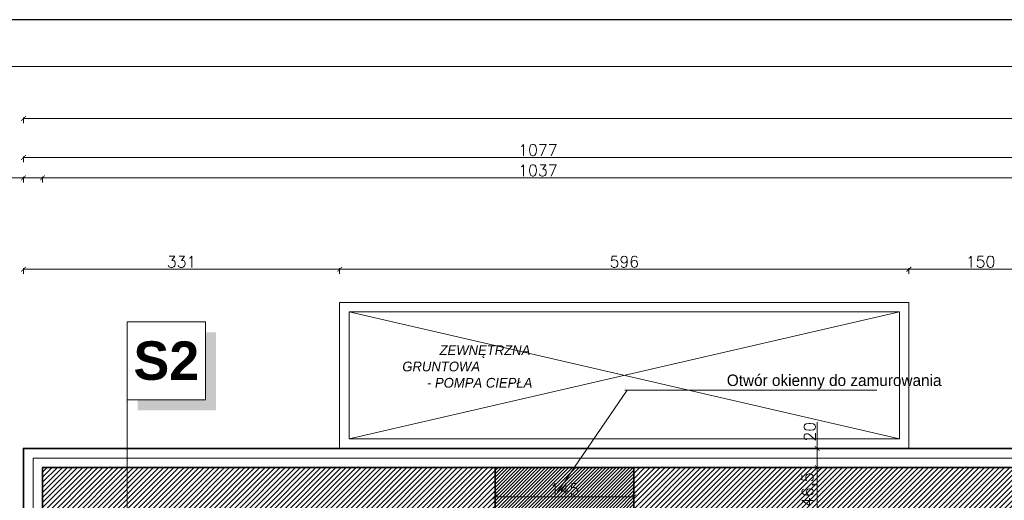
# Model space of a CAD drawing. Header units: millimetres. Extents: x -740 to 33545, y 5178 to 22494.
# Tile 154 of 256: x 8863 to 9894, y 11334 to 11838. Entities that reach past the tile are written whole.
import ezdxf
from ezdxf.lldxf.tags import DXFTag

# ---------------------------------------------------------------- set-up
doc = ezdxf.new("R2010")
doc.units = ezdxf.units.MM
doc.header["$MEASUREMENT"] = 0
doc.layers.get('Defpoints').update_dxf_attribs({"color": 252})
doc.layers.add('a3', color=252, linetype='Continuous', lineweight=30, plot=False)
for name, color, linetype, lineweight in [('A_istniejące ściany', 252, 'Continuous', 35), ('A_izolacja', 252, 'Continuous', 9), ('A_projektowane sciany', 252, 'Continuous', 35), ('l.widokowa', 252, 'Continuous', 15), ('l.wypełnien', 252, 'Continuous', 5), ('linia opisowa', 252, 'Continuous', 9), ('Nowe_820-G Rysunki Obrazki_Nr_pióra__23', 252, 'Continuous', 15), ('wymiarowanie', 252, 'Continuous', 9)]:
    doc.layers.add(name, color=color, linetype=linetype, lineweight=lineweight)
doc.layers.add('tabelki opis', color=252, linetype='Continuous')
doc.styles.add('ROMANS', font='romans')
doc.styles.add('styl2', font='simplex.shx')
doc.linetypes.add('BATTING', pattern='A,0.00254,-2.54,[134,ltypeshp.shx,S=2.54,R=0,X=-2.54,Y=0],-5.08,[134,ltypeshp.shx,S=2.54,R=180,X=2.54,Y=0],-2.54', length=10.16254)
tags = doc.linetypes.add('ICAD_ISO03W100', pattern=[30, 12, -18]).pattern_tags.tags
tags[6:7] = [DXFTag(74, 4), DXFTag(75, 0), DXFTag(340, '0'), DXFTag(46, 1.0), DXFTag(50, 0.0), DXFTag(44, 0.0), DXFTag(45, 0.0)]
tags[4:5] = [DXFTag(74, 4), DXFTag(75, 0), DXFTag(340, '0'), DXFTag(46, 1.0), DXFTag(50, 0.0), DXFTag(44, 0.0), DXFTag(45, 0.0)]
doc.dimstyles.new('Skala 1-50', dxfattribs={"dimtxt": 12, "dimasz": 5, "dimexe": 1, "dimexo": 1, "dimgap": 1.5, "dimtad": 1, "dimdec": 1, "dimrnd": 0.5, "dimtxsty": 'styl2', "dimblk": 'ARCHTICK', "dimcen": 5, "dimadec": 0, "dimazin": 0, "dimtfac": 1, "dimtdec": 1, "dimtmove": 1, "dimatfit": 3, "dimldrblk": 'ARCHTICK', "dimfxl": 0, "dimlwd": -1, "dimlwe": -1, "dimarcsym": 0})

# ---------------------------------------------------------------- blocks, each defined once
blk = doc.blocks.new('_ArchTick')
at = {"color": 0, "linetype": 'ByBlock', "const_width": 0.15}
blk.add_lwpolyline([(-0.5, -0.5), (0.5, 0.5)], dxfattribs=at)
blk = doc.blocks.new('*D2069')
at = {"layer": 'Defpoints', "color": 0}
for p in [(8618.8, 11368.7), (8887.2, 11368.7), (8867.2, 11254.3)]:
    blk.add_point(p, dxfattribs=at)
at = {"layer": 'wymiarowanie', "color": 0}
for p, q in [((8623.8, 11368.7), (8617.8, 11368.7)), ((8618.8, 11368.7), (8618.8, 11342.3)), ((8618.8, 11254.3), (8618.8, 11300.8)), ((8623.8, 11254.3), (8617.8, 11254.3))]:
    blk.add_line(p, q, dxfattribs=at)
at = {"layer": 'wymiarowanie', "color": 0, "xscale": 5, "yscale": 5, "zscale": 5}
for p, rotation in [((8618.8, 11368.7), 90), ((8618.8, 11254.3), 270)]:
    blk.add_blockref('_ArchTick', p, dxfattribs=dict(at, rotation=rotation))
at = {"layer": 'wymiarowanie', "color": 0, "insert": (8610.5, 11321.6), "char_height": 12, "attachment_point": 5, "rotation": 90, "style": 'styl2'}
blk.add_mtext('114,5', dxfattribs=at)
blk = doc.blocks.new('*D2070')
at = {"layer": 'Defpoints', "color": 0}
for p in [(8618.8, 11388.7), (8890.6, 11388.7), (8887.2, 11368.7)]:
    blk.add_point(p, dxfattribs=at)
at = {"layer": 'wymiarowanie', "color": 0}
for p, q in [((8618.8, 11388.7), (8618.8, 11422.2)), ((8623.8, 11388.7), (8617.8, 11388.7)), ((8618.8, 11368.7), (8618.8, 11388.7)), ((8623.8, 11368.7), (8617.8, 11368.7))]:
    blk.add_line(p, q, dxfattribs=at)
at = {"layer": 'wymiarowanie', "color": 0, "xscale": 5, "yscale": 5, "zscale": 5}
for p, rotation in [((8618.8, 11388.7), 90), ((8618.8, 11368.7), 270)]:
    blk.add_blockref('_ArchTick', p, dxfattribs=dict(at, rotation=rotation))
at = {"layer": 'wymiarowanie', "color": 0, "insert": (8611, 11412), "char_height": 12, "attachment_point": 5, "rotation": 90, "style": 'styl2'}
blk.add_mtext('20', dxfattribs=at)
blk = doc.blocks.new('*D2077')
at = {"layer": 'Defpoints', "color": 0}
for p in [(8887.2, 11672.2), (8867.2, 11368.7), (8887.2, 11368.7)]:
    blk.add_point(p, dxfattribs=at)
at = {"layer": 'wymiarowanie', "color": 0}
for p, q in [((8867.2, 11672.2), (8831.4, 11672.2)), ((8867.2, 11667.2), (8867.2, 11673.2)), ((8867.2, 11672.2), (8887.2, 11672.2)), ((8887.2, 11667.2), (8887.2, 11673.2))]:
    blk.add_line(p, q, dxfattribs=at)
at = {"layer": 'wymiarowanie', "color": 0, "xscale": 5, "yscale": 5, "zscale": 5, "rotation": 180}
blk.add_blockref('_ArchTick', (8867.2, 11672.2), dxfattribs=at)
at = {"layer": 'wymiarowanie', "color": 0, "xscale": 5, "yscale": 5, "zscale": 5}
blk.add_blockref('_ArchTick', (8887.2, 11672.2), dxfattribs=at)
at = {"layer": 'wymiarowanie', "color": 0, "insert": (8841.7, 11680), "char_height": 12, "attachment_point": 5, "style": 'styl2'}
blk.add_mtext('20', dxfattribs=at)
blk = doc.blocks.new('*D2078')
at = {"layer": 'Defpoints', "color": 0}
for p in [(9924.2, 11672.2), (8887.2, 11368.7), (9924.2, 11368.7)]:
    blk.add_point(p, dxfattribs=at)
at = {"layer": 'wymiarowanie', "color": 0}
for p, q in [((8887.2, 11667.2), (8887.2, 11673.2)), ((8887.2, 11672.2), (9924.2, 11672.2)), ((9924.2, 11667.2), (9924.2, 11673.2))]:
    blk.add_line(p, q, dxfattribs=at)
at = {"layer": 'wymiarowanie', "color": 0, "xscale": 5, "yscale": 5, "zscale": 5, "rotation": 180}
blk.add_blockref('_ArchTick', (8887.2, 11672.2), dxfattribs=at)
at = {"layer": 'wymiarowanie', "color": 0, "xscale": 5, "yscale": 5, "zscale": 5}
blk.add_blockref('_ArchTick', (9924.2, 11672.2), dxfattribs=at)
at = {"layer": 'wymiarowanie', "color": 0, "insert": (9405.7, 11680), "char_height": 12, "attachment_point": 5, "style": 'styl2'}
blk.add_mtext('1037', dxfattribs=at)
blk = doc.blocks.new('*D2088')
at = {"layer": 'Defpoints', "color": 0}
for p in [(9944.2, 11693.5), (8867.2, 11667.2), (9944.2, 11667.2)]:
    blk.add_point(p, dxfattribs=at)
at = {"layer": 'wymiarowanie', "color": 0}
for p, q in [((8867.2, 11688.5), (8867.2, 11694.5)), ((8867.2, 11693.5), (9944.2, 11693.5)), ((9944.2, 11688.5), (9944.2, 11694.5))]:
    blk.add_line(p, q, dxfattribs=at)
at = {"layer": 'wymiarowanie', "color": 0, "xscale": 5, "yscale": 5, "zscale": 5, "rotation": 180}
blk.add_blockref('_ArchTick', (8867.2, 11693.5), dxfattribs=at)
at = {"layer": 'wymiarowanie', "color": 0, "xscale": 5, "yscale": 5, "zscale": 5}
blk.add_blockref('_ArchTick', (9944.2, 11693.5), dxfattribs=at)
at = {"layer": 'wymiarowanie', "color": 0, "insert": (9405.7, 11701.3), "char_height": 12, "attachment_point": 5, "style": 'styl2'}
blk.add_mtext('1077', dxfattribs=at)
blk = doc.blocks.new('*D2096')
at = {"layer": 'Defpoints', "color": 0}
for p in [(11902.3, 11734.5), (8867.2, 11672.2), (11902.3, 11672.2)]:
    blk.add_point(p, dxfattribs=at)
at = {"layer": 'wymiarowanie', "color": 0}
for p, q in [((8867.2, 11729.5), (8867.2, 11735.5)), ((8867.2, 11734.5), (11902.3, 11734.5)), ((11902.3, 11729.5), (11902.3, 11735.5))]:
    blk.add_line(p, q, dxfattribs=at)
at = {"layer": 'wymiarowanie', "color": 0, "xscale": 5, "yscale": 5, "zscale": 5, "rotation": 180}
blk.add_blockref('_ArchTick', (8867.2, 11734.5), dxfattribs=at)
at = {"layer": 'wymiarowanie', "color": 0, "xscale": 5, "yscale": 5, "zscale": 5}
blk.add_blockref('_ArchTick', (11902.3, 11734.5), dxfattribs=at)
at = {"layer": 'wymiarowanie', "color": 0, "insert": (10384.8, 11742.3), "char_height": 12, "attachment_point": 5, "style": 'styl2'}
blk.add_mtext('3035', dxfattribs=at)
blk = doc.blocks.new('*D2252')
at = {"layer": 'Defpoints', "color": 0}
for p in [(9698.2, 11368.7), (9736.5, 11368.7), (9736.5, 11322.3)]:
    blk.add_point(p, dxfattribs=at)
at = {"layer": 'wymiarowanie', "color": 0}
for p, q in [((9703.2, 11368.7), (9697.2, 11368.7)), ((9698.2, 11322.3), (9698.2, 11368.7)), ((9703.2, 11322.3), (9697.2, 11322.3))]:
    blk.add_line(p, q, dxfattribs=at)
at = {"layer": 'wymiarowanie', "color": 0, "xscale": 5, "yscale": 5, "zscale": 5}
for p, rotation in [((9698.2, 11368.7), 90), ((9698.2, 11322.3), 270)]:
    blk.add_blockref('_ArchTick', p, dxfattribs=dict(at, rotation=rotation))
at = {"layer": 'wymiarowanie', "color": 0, "insert": (9689.9, 11345.5), "char_height": 12, "attachment_point": 5, "rotation": 90, "style": 'styl2'}
blk.add_mtext('46,5', dxfattribs=at)
blk = doc.blocks.new('*D2253')
at = {"layer": 'Defpoints', "color": 0}
for p in [(9698.2, 11388.7), (9727.1, 11388.7), (9736.5, 11368.7)]:
    blk.add_point(p, dxfattribs=at)
at = {"layer": 'wymiarowanie', "color": 0}
for p, q in [((9698.2, 11388.7), (9698.2, 11416.4)), ((9703.2, 11388.7), (9697.2, 11388.7)), ((9698.2, 11368.7), (9698.2, 11388.7)), ((9703.2, 11368.7), (9697.2, 11368.7))]:
    blk.add_line(p, q, dxfattribs=at)
at = {"layer": 'wymiarowanie', "color": 0, "xscale": 5, "yscale": 5, "zscale": 5}
for p, rotation in [((9698.2, 11388.7), 90), ((9698.2, 11368.7), 270)]:
    blk.add_blockref('_ArchTick', p, dxfattribs=dict(at, rotation=rotation))
at = {"layer": 'wymiarowanie', "color": 0, "insert": (9690.4, 11406.2), "char_height": 12, "attachment_point": 5, "rotation": 90, "style": 'styl2'}
blk.add_mtext('20', dxfattribs=at)
blk = doc.blocks.new('*D2515')
at = {"layer": 'Defpoints', "color": 0}
for p in [(9198.2, 11576.5), (8867.2, 11388.7), (9198.2, 11388.7)]:
    blk.add_point(p, dxfattribs=at)
at = {"layer": 'wymiarowanie', "color": 0}
for p, q in [((8867.2, 11571.5), (8867.2, 11577.5)), ((8867.2, 11576.5), (9198.2, 11576.5)), ((9198.2, 11571.5), (9198.2, 11577.5))]:
    blk.add_line(p, q, dxfattribs=at)
at = {"layer": 'wymiarowanie', "color": 0, "xscale": 5, "yscale": 5, "zscale": 5, "rotation": 180}
blk.add_blockref('_ArchTick', (8867.2, 11576.5), dxfattribs=at)
at = {"layer": 'wymiarowanie', "color": 0, "xscale": 5, "yscale": 5, "zscale": 5}
blk.add_blockref('_ArchTick', (9198.2, 11576.5), dxfattribs=at)
at = {"layer": 'wymiarowanie', "color": 0, "insert": (9032.7, 11584.3), "char_height": 12, "attachment_point": 5, "style": 'styl2'}
blk.add_mtext('331', dxfattribs=at)
blk = doc.blocks.new('*D2516')
at = {"layer": 'Defpoints', "color": 0}
for p in [(9794.2, 11576.5), (9794.2, 11541.7), (9198.2, 11388.7)]:
    blk.add_point(p, dxfattribs=at)
at = {"layer": 'wymiarowanie', "color": 0}
for p, q in [((9198.2, 11571.5), (9198.2, 11577.5)), ((9198.2, 11576.5), (9794.2, 11576.5)), ((9794.2, 11571.5), (9794.2, 11577.5))]:
    blk.add_line(p, q, dxfattribs=at)
at = {"layer": 'wymiarowanie', "color": 0, "xscale": 5, "yscale": 5, "zscale": 5, "rotation": 180}
blk.add_blockref('_ArchTick', (9198.2, 11576.5), dxfattribs=at)
at = {"layer": 'wymiarowanie', "color": 0, "xscale": 5, "yscale": 5, "zscale": 5}
blk.add_blockref('_ArchTick', (9794.2, 11576.5), dxfattribs=at)
at = {"layer": 'wymiarowanie', "color": 0, "insert": (9496.2, 11584.3), "char_height": 12, "attachment_point": 5, "style": 'styl2'}
blk.add_mtext('596', dxfattribs=at)
blk = doc.blocks.new('*D2517')
at = {"layer": 'Defpoints', "color": 0}
for p in [(9944.2, 11576.5), (9794.2, 11541.7), (9944.2, 11534.5)]:
    blk.add_point(p, dxfattribs=at)
at = {"layer": 'wymiarowanie', "color": 0}
for p, q in [((9794.2, 11571.5), (9794.2, 11577.5)), ((9794.2, 11576.5), (9944.2, 11576.5)), ((9944.2, 11571.5), (9944.2, 11577.5))]:
    blk.add_line(p, q, dxfattribs=at)
at = {"layer": 'wymiarowanie', "color": 0, "xscale": 5, "yscale": 5, "zscale": 5, "rotation": 180}
blk.add_blockref('_ArchTick', (9794.2, 11576.5), dxfattribs=at)
at = {"layer": 'wymiarowanie', "color": 0, "xscale": 5, "yscale": 5, "zscale": 5}
blk.add_blockref('_ArchTick', (9944.2, 11576.5), dxfattribs=at)
at = {"layer": 'wymiarowanie', "color": 0, "insert": (9869.2, 11584.3), "char_height": 12, "attachment_point": 5, "style": 'styl2'}
blk.add_mtext('150', dxfattribs=at)
blk = doc.blocks.new('*D2531')
at = {"layer": 'Defpoints', "color": 0}
for p in [(9506.2, 11338.1), (9360.9, 11323.5), (9506.2, 11323.5)]:
    blk.add_point(p, dxfattribs=at)
at = {"layer": 'wymiarowanie', "color": 0}
for p, q in [((9360.9, 11333.1), (9360.9, 11339.1)), ((9506.2, 11333.1), (9506.2, 11339.1)), ((9360.9, 11338.1), (9506.2, 11338.1))]:
    blk.add_line(p, q, dxfattribs=at)
at = {"layer": 'wymiarowanie', "color": 0, "xscale": 5, "yscale": 5, "zscale": 5, "rotation": 180}
blk.add_blockref('_ArchTick', (9360.9, 11338.1), dxfattribs=at)
at = {"layer": 'wymiarowanie', "color": 0, "xscale": 5, "yscale": 5, "zscale": 5}
blk.add_blockref('_ArchTick', (9506.2, 11338.1), dxfattribs=at)
at = {"layer": 'wymiarowanie', "color": 0, "insert": (9433.6, 11345.9), "char_height": 12, "attachment_point": 5, "style": 'styl2'}
blk.add_mtext('145', dxfattribs=at)

msp = doc.modelspace()

# ---------------------------------------------------------------- hatches: boundary and pattern name
at = {"layer": 'l.wypełnien'}
h = msp.add_hatch(dxfattribs=at)
h.set_pattern_fill('ANSI31', color=256, scale=30, style=0)
edge = h.paths.add_edge_path()
edge.add_line((8932.19, 10920.7), (8932.19, 10978.67))
edge.add_line((8932.19, 10978.67), (8932.19, 11023.17))
edge.add_line((8932.19, 11023.17), (8932.19, 11086.55))
edge.add_line((8932.19, 11086.55), (8932.19, 11090.05))
edge.add_line((8932.19, 11090.05), (8887.19, 11090.05))
edge.add_line((8887.19, 11090.05), (8887.19, 10920.7))
edge.add_line((8887.19, 10920.7), (8932.19, 10920.7))
h.paths.add_polyline_path([(9644.52, 11095.63), (9645.19, 11095.63), (9645.19, 11322.32), (9879.19, 11322.32), (9879.19, 11234.32), (9924.19, 11234.32), (9924.19, 11368.7), (9592.09, 11368.7), (9506.19, 11368.7), (9506.19, 11323.52), (9604.19, 11323.52), (9604.19, 11095.63)])
h.paths.add_polyline_path([(8887.19, 10686.04), (8932.19, 10686.04), (8932.19, 10794.52), (9246.19, 10794.52), (9246.19, 10833.52), (9259.19, 10833.52), (9259.19, 10907.02), (9235.19, 10907.02), (9235.19, 10833.52), (8932.19, 10833.52), (8932.19, 10920.7), (8887.19, 10920.7)])
h.paths.add_polyline_path([(8975.77, 11323.52), (9235.19, 11323.52), (9259.19, 11323.52), (9360.94, 11323.52), (9360.94, 11368.7), (8975.77, 11368.7)])
h.paths.add_polyline_path([(8887.19, 11368.7), (8887.19, 11236.3), (8907.93, 11236.3), (8932.19, 11236.3), (8932.19, 11323.52), (8975.77, 11323.52), (8975.77, 11368.7)])
h.paths.add_polyline_path([(9604.19, 11095.63), (9644.52, 11095.63), (9644.52, 11090.06), (9645.19, 11090.06), (9645.19, 11005.43), (9612.19, 11005.43), (9612.19, 11018.43), (9604.19, 11018.43)])
h.paths.add_polyline_path([(9924.19, 11095.63), (9924.19, 11158.89), (9879.19, 11158.89), (9879.19, 11095.63)])
h.paths.add_polyline_path([(9246.19, 10833.52), (9246.19, 10794.52), (9266.19, 10794.52), (9266.19, 10833.52)])
h.paths.add_polyline_path([(9879.19, 11078.49), (9924.19, 11078.59), (9924.19, 11095.63), (9879.19, 11095.63)])
h.paths.add_polyline_path([(9259.19, 10907.02), (9259.19, 10927.02), (9250.18, 10927.02), (9235.19, 10927.02), (9235.19, 10907.02)])
h.paths.add_polyline_path([(9235.19, 11072.32), (9235.19, 11052.32), (9259.19, 11052.32), (9259.19, 11072.32)])
h.paths.add_polyline_path([(9235.19, 11029.02), (9250.18, 11029.02), (9259.19, 11029.02), (9259.19, 11035.15), (9259.19, 11049.02), (9235.19, 11049.02)])
h.paths.add_polyline_path([(9235.19, 11323.52), (9235.19, 11303.52), (9259.19, 11303.52), (9259.19, 11323.52)])
h.paths.add_polyline_path([(9235.19, 11186.92), (9259.19, 11186.92), (9259.19, 11186.92), (9259.19, 11191.52), (9259.19, 11199.52), (9259.19, 11199.52), (9235.19, 11199.52), (9235.19, 11191.52)])
h.paths.add_polyline_path([(9235.19, 11174.32), (9247.19, 11174.32), (9259.19, 11174.32), (9259.19, 11174.32), (9259.19, 11186.92), (9259.19, 11186.92), (9235.19, 11186.92), (9235.19, 11174.32)])
h.paths.add_polyline_path([(9259.19, 11049.02), (9259.19, 11051.92), (9259.19, 11052.32), (9235.19, 11052.32), (9235.19, 11049.02), (9259.19, 11049.02)])
h = msp.add_hatch(dxfattribs=at)
h.set_pattern_fill('ANSI31', color=256, scale=20, style=0)
h.paths.add_polyline_path([(9360.94, 11323.52), (9360.94, 11368.7), (9502.09, 11368.7), (9506.19, 11368.7), (9506.19, 11323.52), (9392.19, 11323.52), (9392.19, 11310.52), (9392.19, 11186.52), (9384.19, 11186.52), (9384.19, 11191.52), (9371.19, 11191.52), (9371.19, 11199.52), (9384.19, 11199.52), (9384.19, 11323.52)])
h.paths.add_polyline_path([(9181.19, 11191.52), (9235.19, 11191.52), (9235.19, 11199.52), (9189.19, 11199.52), (9189.19, 11323.52), (9181.19, 11323.52), (9181.19, 11191.52)])
h.paths.add_polyline_path([(9259.19, 11191.52), (9269.19, 11191.52), (9269.19, 11199.52), (9259.19, 11199.52)])
at = {"layer": 'linia opisowa'}
msp.add_hatch(color=256, dxfattribs=at).paths.add_polyline_path([(9068.63, 11510.51), (9057.7, 11510.51), (9057.7, 11439.5), (8986.69, 11439.5), (8986.69, 11428.57), (9068.63, 11428.57)])

# ---------------------------------------------------------------- linework, layer by layer
at = {"layer": 'a3'}
msp.add_lwpolyline([(13075.31, 8867.94), (13075.31, 11837.94), (8325.31, 11837.94), (8325.31, 8867.94), (13075.31, 8867.94)], dxfattribs=at)
at = {"layer": 'A_istniejące ściany'}
for points in [[(9360.94, 11368.7), (8887.19, 11368.7)], [(8887.19, 11368.7), (8887.19, 11236.3)], [(9360.94, 11323.52), (9360.94, 11368.7)], [(9592.09, 11368.7), (9502.09, 11368.7)], [(9506.19, 11368.7), (9506.19, 11323.52)], [(9924.19, 11368.7), (9592.09, 11368.7)]]:
    msp.add_lwpolyline(points, dxfattribs=at)
at = {"layer": 'A_izolacja', "lineweight": 35}
for points in [[(9510.08, 11388.7), (8867.19, 11388.7), (8867.19, 11234.3)], [(9944.19, 11232.32), (9944.19, 11388.7), (9510.08, 11388.7)]]:
    msp.add_lwpolyline(points, dxfattribs=at)
at = {"layer": 'A_izolacja', "linetype": 'BATTING', "ltscale": 0.1}
msp.add_lwpolyline([(9924.19, 11378.7), (8877.19, 11378.7), (8877.19, 11236.3)], dxfattribs=at)
at = {"layer": 'A_projektowane sciany', "ltscale": 0.3}
msp.add_lwpolyline([(9360.94, 11368.7), (9502.09, 11368.7)], dxfattribs=at)
at = {"layer": 'l.widokowa', "linetype": 'ICAD_ISO03W100'}
for p, q in [((9208.19, 11531.7), (9784.19, 11398.7)), ((9208.19, 11398.7), (9784.19, 11531.7))]:
    msp.add_line(p, q, dxfattribs=at)
at = {"layer": 'l.widokowa'}
msp.add_lwpolyline([(9198.19, 11388.7), (9794.19, 11388.7), (9794.19, 11541.7), (9198.19, 11541.7), (9198.19, 11388.7), (9794.19, 11388.7)], dxfattribs=at)
msp.add_lwpolyline([(9784.19, 11398.7), (9784.19, 11531.7), (9208.19, 11531.7), (9208.19, 11398.7)], close=True, dxfattribs=at)
at = {"layer": 'linia opisowa'}
for points in [[(8975.77, 11439.5), (9057.7, 11439.5), (9057.7, 11521.43), (8975.77, 11521.43), (8975.77, 11439.5)], [(8975.77, 11463.44), (8975.77, 11323.52)]]:
    msp.add_lwpolyline(points, dxfattribs=at)
at = {"layer": 'Nowe_820-G Rysunki Obrazki_Nr_pióra__23', "linetype": 'Continuous', "lineweight": 15}
msp.add_lwpolyline([(9360.94, 11354.31), (9360.94, 11342.46)], dxfattribs=at)
at = {"layer": 'wymiarowanie'}
for p, q in [((9425.9, 11342.74), (9499.12, 11449.8)), ((9496.82, 11449.8), (9760.48, 11449.8))]:
    msp.add_line(p, q, dxfattribs=at)
msp.add_lwpolyline([(13026.2, 8917.05), (13026.2, 11788.83), (8374.42, 11788.83), (8374.42, 8917.05)], close=True, dxfattribs=at)

# ---------------------------------------------------------------- texts
at = {"layer": 'linia opisowa', "insert": (9016.73, 11480.47), "char_height": 40.3278, "width": 2301.0392, "attachment_point": 5, "rotation": 359.89307}
msp.add_mtext('{\\fArial|b1|i0|c238|p34;S2}', dxfattribs=at)
at = {"layer": 'tabelki opis', "insert": (9263.79, 11496.78), "char_height": 10.24, "width": 164.736, "attachment_point": 1}
msp.add_mtext('\\pi38.50496;{\\fCentury Gothic|b0|i1|c238|p34;ZEWNĘTRZNA }\\pi38.96576;{\\fCentury Gothic|b0|i1|c238|p34;GRUNTOWA}\\P\\pi25.80736;{\\fCentury Gothic|b0|i1|c238|p34;- POMPA CIEPŁA}', dxfattribs=at)
at = {"layer": 'wymiarowanie', "linetype": 'Continuous', "insert": (9828.28, 11466.15), "char_height": 12, "width": 327.6277, "attachment_point": 3, "style": 'ROMANS'}
msp.add_mtext('{\\fCentury Gothic|b0|i0|c238|p0;Otwór okienny do zamurowania}\\P{\\fCentury Gothic|b0|i0|c238|p0;}\\P{\\fCentury Gothic|b0|i0|c238|p0; }', dxfattribs=at)

# ---------------------------------------------------------------- dimensions: what is measured, and where the dimension line sits
at = {"layer": 'wymiarowanie'}
for base, p1, p2, picture, middle in [((11902.33, 11734.47), (8867.19, 11672.24), (11902.33, 11672.24), '*D2096', (10384.76, 11742.27)), ((9924.19, 11672.24), (8887.19, 11368.7), (9924.19, 11368.7), '*D2078', (9405.69, 11680.04)), ((9198.19, 11576.5), (8867.19, 11388.7), (9198.19, 11388.7), '*D2515', (9032.69, 11584.3)), ((9794.19, 11576.5), (9198.19, 11388.7), (9794.19, 11541.7), '*D2516', (9496.19, 11584.3)), ((9944.19, 11576.5), (9794.19, 11541.7), (9944.19, 11534.5), '*D2517', (9869.19, 11584.3)), ((9506.1855, 11338.0639), (9360.9388, 11323.5229), (9506.1855, 11323.5229), '*D2531', (9433.5621, 11345.8639))]:
    dim = msp.add_linear_dim(base=base, p1=p1, p2=p2, dimstyle='Skala 1-50', dxfattribs=at)
    dim.commit()
    dim.dimension.update_dxf_attribs({"geometry": picture, "text_midpoint": middle})
dim = msp.add_aligned_dim(p1=(8867.19, 11667.24), p2=(9944.19, 11667.24), distance=26.25, dimstyle='Skala 1-50', dxfattribs=at)
dim.commit()
dim.dimension.update_dxf_attribs({"geometry": '*D2088', "text_midpoint": (9405.69, 11701.3)})
dim = msp.add_linear_dim(base=(8887.19, 11672.24), p1=(8867.19, 11368.7), p2=(8887.19, 11368.7), dimstyle='Skala 1-50', dxfattribs=at)
dim.commit()
dim.dimension.update_dxf_attribs({"geometry": '*D2077', "text_midpoint": (8841.69, 11672.77), "dimtype": 160})
for base, p1, p2, picture, middle in [((8618.8, 11388.7), (8887.19, 11368.7), (8890.63, 11388.7), '*D2070', (8621.53, 11411.97)), ((9698.22, 11388.7), (9736.51, 11368.7), (9727.13, 11388.7), '*D2253', (9698.28, 11406.19)), ((8618.8, 11368.7), (8867.19, 11254.3), (8887.19, 11368.7), '*D2069', (8618.8, 11321.57))]:
    dim = msp.add_linear_dim(base=base, p1=p1, p2=p2, angle=90, dimstyle='Skala 1-50', dxfattribs=at)
    dim.commit()
    dim.dimension.update_dxf_attribs({"geometry": picture, "text_midpoint": middle, "dimtype": 160})
dim = msp.add_linear_dim(base=(9698.22, 11368.7), p1=(9736.51, 11322.32), p2=(9736.51, 11368.7), angle=90, dimstyle='Skala 1-50', dxfattribs=at)
dim.commit()
dim.dimension.update_dxf_attribs({"geometry": '*D2252', "text_midpoint": (9689.88, 11345.51)})

doc.saveas('drawing.dxf')
